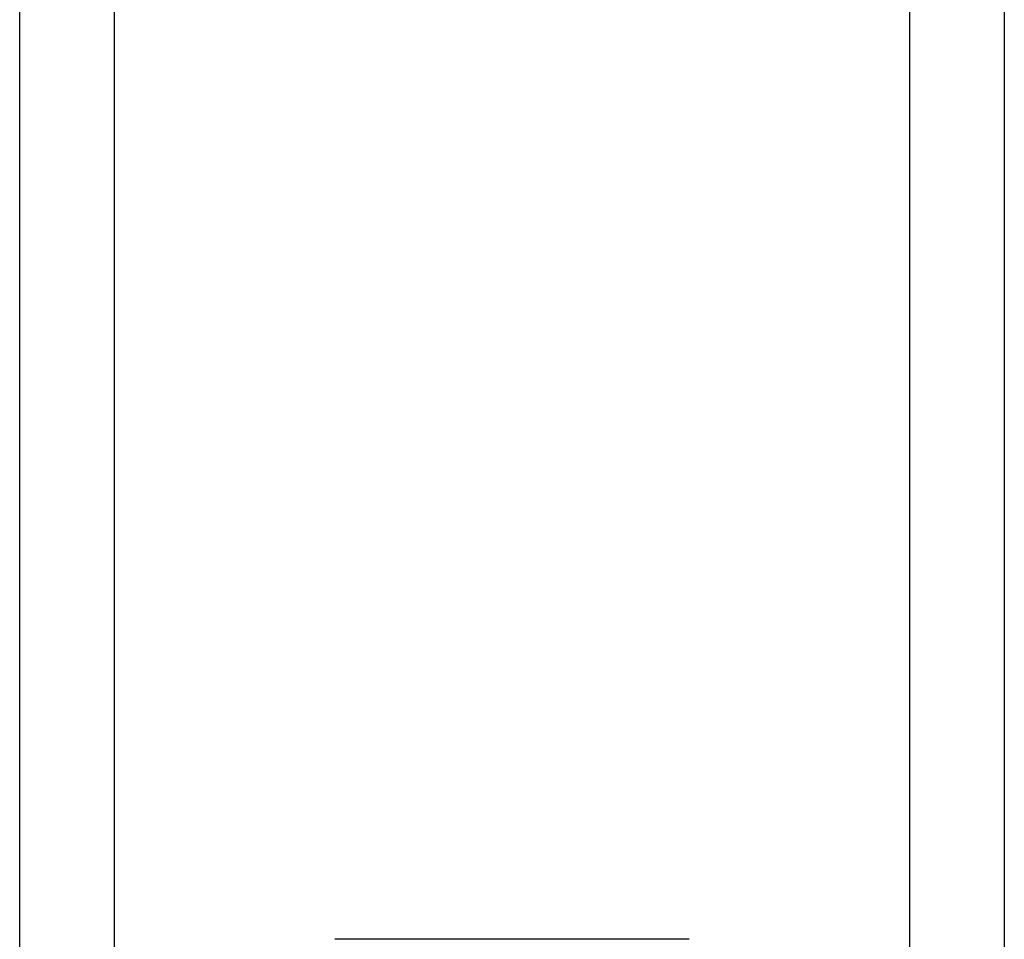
# Model space of a CAD drawing. Header units: inches. Extents: x 4 to 114, y 7 to 59.
# Tile 6 of 55: x 6.014 to 6.576, y 29.438 to 29.962. Entities that reach past the tile are written whole.
import ezdxf

# ---------------------------------------------------------------- set-up
doc = ezdxf.new("R2010")
doc.units = ezdxf.units.IN
doc.header["$MEASUREMENT"] = 0
doc.layers.add('Visible Edges(ANSI)', color=7, linetype='Continuous', lineweight=25)
doc.layers.add('Visible Tangent Edges(ANSI)', color=7, linetype='Continuous', lineweight=25)

msp = doc.modelspace()

# ---------------------------------------------------------------- linework, layer by layer
at = {"layer": 'Visible Edges(ANSI)'}
for p, q in [((6.01404, 28.91602), (6.01404, 38.42783)), ((6.57604, 38.42783), (6.57604, 28.91602)), ((6.39619, 29.43767), (6.19389, 29.43767))]:
    msp.add_line(p, q, dxfattribs=at)
at = {"layer": 'Visible Tangent Edges(ANSI)'}
for p, q in [((6.06789, 38.42783), (6.06789, 28.91602)), ((6.52219, 28.91602), (6.52219, 38.42783))]:
    msp.add_line(p, q, dxfattribs=at)

doc.saveas('drawing.dxf')
